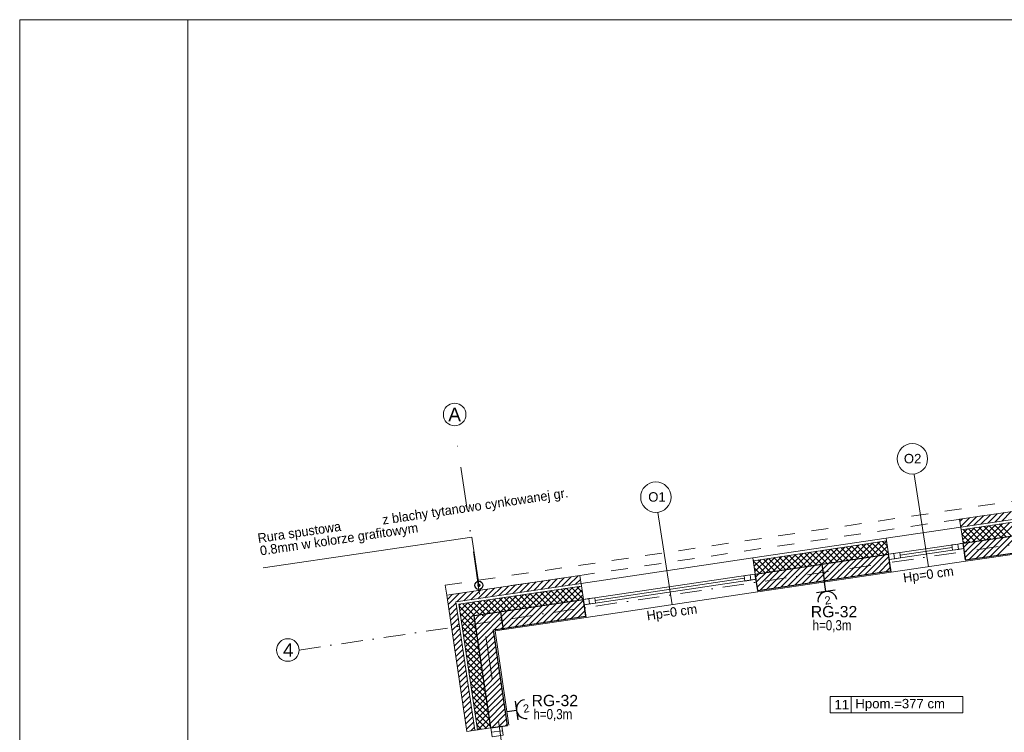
# Model space of a CAD drawing. Header units: metres. Extents: x 10441 to 19716, y -6570 to 1447.
# Tile 22 of 57: x 13876 to 15338, y -3529 to -2470. Entities that reach past the tile are written whole.
import ezdxf
from ezdxf.enums import TextEntityAlignment as Align

# ---------------------------------------------------------------- set-up
doc = ezdxf.new("R2010")
doc.units = ezdxf.units.M
doc.header["$MEASUREMENT"] = 0
for name, pattern in [('8', [0.5, 0.25, -0.25]), ('CONTINOUS', [0]), ('DASHDOT', [25.4, 12.7, -6.35, 0, -6.35])]:
    doc.linetypes.add(name, pattern=pattern)
doc.layers.get('0').update_dxf_attribs({"color": 8})
for name, color, linetype, lineweight in [('#elektryczne', 8, 'Continuous', 20), ('A_DRZWI', 8, 'Continuous', 5), ('A_HACZE', 8, 'Continuous', 5), ('A_OPISY', 8, 'Continuous', 18), ('A_OSIE', 8, 'Continuous', 13), ('A_OZACZENIE DRZWI', 8, 'Continuous', 13), ('A_OZNACZENIA OKIEN', 8, 'Continuous', 13), ('A_PROJEKTOWANE ŚCIANY MUROWANE NOŚNE', 8, 'Continuous', 30), ('A_RS', 8, 'Continuous', 25), ('A_STAL CIENKIE', 8, 'Continuous', 0), ('A_STOLARKA', 8, 'Continuous', 5), ('A_TABELKI POM.', 8, 'Continuous', 20), ('A_TYNK', 8, 'Continuous', 5), ('A_WYMIARY WEWNETRZNE', 8, 'Continuous', 18), ('EB_obwody', 8, 'Continuous', 13)]:
    doc.layers.add(name, color=color, linetype=linetype, lineweight=lineweight)
doc.layers.add('A_OZNACZENIA WARSTW', color=8, linetype='Continuous')
doc.layers.add('EB_gniazda', color=1, linetype='Continuous')
doc.styles.add('ARIAL', font='arial.ttf')
doc.styles.add('m1_romans', font='romans.shx', dxfattribs={"width": 0.8})
doc.styles.add('opisy okien', font='txt', dxfattribs={"height": 15})

# ---------------------------------------------------------------- blocks, each defined once
blk = doc.blocks.new('_Dot')
at = {"color": 0, "linetype": 'ByBlock', "lineweight": -2}
blk.add_line((-0.5, 0), (-1, 0), dxfattribs=at)
at = {"color": 0, "linetype": 'ByBlock', "const_width": 0.5}
blk.add_lwpolyline([(-0.25, 0, 1), (0.25, 0, 1)], format="xyb", close=True, dxfattribs=at)
blk = doc.blocks.new('podkład')
at = {"layer": 'A_DRZWI', "color": 8, "ltscale": 2}
blk.add_line((10394.4, -1283.9), (10410.7, -1281.5), dxfattribs=at)
blk.add_lwpolyline([(10411.7, -1288.1), (10409.7, -1274.8), (10393.4, -1277.2), (10395.4, -1290.5)], close=True, dxfattribs=at)
at = {"layer": 'A_HACZE', "color": 8, "linetype": 'Continuous'}
for p, q in [((11114.5, -963.8), (11100.3, -978)), ((11124.9, -962.2), (11110.7, -976.5)), ((11135.3, -960.7), (11121, -974.9)), ((11145.6, -959.2), (11131.4, -973.4)), ((11156, -957.6), (11141.8, -971.9)), ((11166.4, -956.1), (11152.2, -970.3)), ((11093.8, -966.8), (11090, -970.6)), ((11104.1, -965.3), (11091.2, -978.3)), ((11122.2, -978.8), (11098.4, -1002.6)), ((11132.5, -977.3), (11108.8, -1001)), ((11135.8, -997), (11118.2, -979.4)), ((11142.9, -975.7), (11119.2, -999.5)), ((11143.5, -995.9), (11125.9, -978.3)), ((11153.3, -974.2), (11129.5, -997.9)), ((11151.2, -994.7), (11133.6, -977.1)), ((11163.7, -972.7), (11139.9, -996.4)), ((11158.9, -993.6), (11141.3, -976)), ((11166.6, -992.5), (11149, -974.8)), ((11174, -971.1), (11150.3, -994.9)), ((11105, -1001.6), (11092.8, -989.4)), ((11101.4, -981.9), (11093, -990.3)), ((11111.8, -980.4), (11094.1, -998)), ((11112.7, -1000.4), (11095.1, -982.8)), ((11120.4, -999.3), (11102.8, -981.7)), ((11128.1, -998.2), (11110.5, -980.5)), ((11154.8, -994.2), (11125, -1024)), ((11165.2, -992.7), (11135.4, -1022.5)), ((11175.6, -991.1), (11145.7, -1021)), ((10919.2, -1008.9), (10895.4, -1032.6)), ((10929.5, -1007.3), (10905.8, -1031.1)), ((10939.9, -1005.8), (10916.2, -1029.5)), ((10938.9, -1026.2), (10921.3, -1008.5)), ((10950.3, -1004.3), (10926.6, -1028)), ((10946.6, -1025), (10929, -1007.4)), ((10954.3, -1023.9), (10936.7, -1006.3)), ((10960.7, -1002.7), (10936.9, -1026.5)), ((10962, -1022.7), (10944.4, -1005.1)), ((10971, -1001.2), (10947.3, -1024.9)), ((10969.7, -1021.6), (10952.1, -1004)), ((10981.1, -999.9), (10957.7, -1023.4)), ((10977.4, -1020.5), (10959.8, -1002.8)), ((10983.8, -1018), (10967.5, -1001.7)), ((10982.3, -1007.6), (10968.1, -1021.8)), ((10982.3, -1007.6), (10975.2, -1000.6)), ((11097.3, -1002.7), (11094.4, -999.8)), ((11102.9, -1001.9), (11095.7, -1009.1)), ((11113.3, -1000.3), (11096.9, -1016.8)), ((11123.7, -998.8), (11098, -1024.5)), ((11134.1, -997.3), (11104.4, -1027)), ((11144.4, -995.7), (11114.7, -1025.5)), ((10825.8, -1022.7), (10802.1, -1046.4)), ((10836.2, -1021.1), (10812.4, -1044.9)), ((10838.8, -1041), (10821.2, -1023.4)), ((10846.6, -1019.6), (10822.8, -1043.3)), ((10846.5, -1039.8), (10828.9, -1022.2)), ((10856.9, -1018.1), (10833.2, -1041.8)), ((10854.2, -1038.7), (10836.6, -1021.1)), ((10867.3, -1016.5), (10843.6, -1040.3)), ((10861.9, -1037.6), (10844.3, -1019.9)), ((10869.6, -1036.4), (10852, -1018.8)), ((10877.7, -1015), (10853.9, -1038.7)), ((10877.3, -1035.3), (10859.7, -1017.7)), ((10888, -1013.5), (10864.3, -1037.2)), ((10885, -1034.1), (10867.4, -1016.5)), ((10898.4, -1011.9), (10874.7, -1035.7)), ((10892.7, -1033), (10875.1, -1015.4)), ((10900.4, -1031.9), (10882.8, -1014.2)), ((10908.8, -1010.4), (10885.1, -1034.1)), ((10908.1, -1030.7), (10890.5, -1013.1)), ((10915.8, -1029.6), (10898.2, -1012)), ((10923.5, -1028.4), (10905.9, -1010.8)), ((10931.2, -1027.3), (10913.6, -1009.7)), ((10957.7, -1023.4), (10928, -1053)), ((10968.1, -1021.8), (10938.4, -1051.5)), ((10978.4, -1020.3), (10948.8, -1050)), ((10984.6, -1023), (10959.1, -1048.4)), ((10983.4, -1015.3), (10978.4, -1020.3)), ((10784.3, -1028.8), (10783.4, -1029.7)), ((10800.3, -1046.7), (10783.4, -1029.7)), ((10794.7, -1027.3), (10784.5, -1037.4)), ((10805.1, -1025.8), (10785.7, -1045.1)), ((10808, -1045.5), (10790.4, -1027.9)), ((10815.4, -1024.2), (10791.7, -1047.9)), ((10815.7, -1044.4), (10798.1, -1026.8)), ((10823.4, -1043.3), (10805.8, -1025.6)), ((10831.1, -1042.1), (10813.5, -1024.5)), ((10864.3, -1037.2), (10834.7, -1066.9)), ((10874.7, -1035.7), (10845, -1065.3)), ((10885.1, -1034.1), (10855.4, -1063.8)), ((10895.4, -1032.6), (10865.8, -1062.3)), ((10905.8, -1031.1), (10876.2, -1060.7)), ((10916.2, -1029.5), (10886.5, -1059.2)), ((10926.6, -1028), (10896.9, -1057.7)), ((10936.9, -1026.5), (10907.3, -1056.1)), ((10947.3, -1024.9), (10917.6, -1054.6)), ((10985.7, -1030.7), (10969.5, -1046.9)), ((10512.8, -1052.8), (10498.6, -1067.1)), ((10523.2, -1051.3), (10508.9, -1065.5)), ((10792.7, -1047.8), (10784.9, -1040.1)), ((10791.7, -1047.9), (10786.8, -1052.8)), ((10802.1, -1046.4), (10787.9, -1060.5)), ((10812.4, -1044.9), (10789.1, -1068.2)), ((10822.8, -1043.3), (10793.2, -1073)), ((10833.2, -1041.8), (10803.5, -1071.5)), ((10843.6, -1040.3), (10813.9, -1069.9)), ((10853.9, -1038.7), (10824.3, -1068.4)), ((10986.8, -1038.4), (10979.9, -1045.4)), ((10419.4, -1066.7), (10405.2, -1080.9)), ((10429.8, -1065.1), (10415.6, -1079.4)), ((10440.2, -1063.6), (10425.9, -1077.8)), ((10450.6, -1062.1), (10436.3, -1076.3)), ((10460.9, -1060.5), (10446.7, -1074.8)), ((10471.3, -1059), (10457.1, -1073.2)), ((10481.7, -1057.4), (10467.4, -1071.7)), ((10492.1, -1055.9), (10477.8, -1070.1)), ((10502.4, -1054.4), (10488.2, -1068.6)), ((10524.9, -1067.2), (10501.2, -1090.9)), ((10526.6, -1056.8), (10519.3, -1064)), ((10336.4, -1078.9), (10328.8, -1086.6)), ((10346.8, -1077.4), (10329.9, -1094.3)), ((10357.2, -1075.9), (10342.9, -1090.1)), ((10367.6, -1074.3), (10353.3, -1088.6)), ((10377.9, -1072.8), (10363.7, -1087)), ((10388.3, -1071.3), (10374.1, -1085.5)), ((10398.7, -1069.7), (10384.4, -1084)), ((10409.1, -1068.2), (10394.8, -1082.4)), ((10431.6, -1081), (10407.8, -1104.8)), ((10441.9, -1079.5), (10418.2, -1103.2)), ((10452.3, -1078), (10428.6, -1101.7)), ((10446.2, -1099.1), (10428.6, -1081.5)), ((10453.9, -1098), (10436.3, -1080.3)), ((10462.7, -1076.4), (10439, -1100.2)), ((10461.6, -1096.8), (10444, -1079.2)), ((10473.1, -1074.9), (10449.3, -1098.6)), ((10469.3, -1095.7), (10451.7, -1078.1)), ((10477, -1094.5), (10459.4, -1076.9)), ((10483.4, -1073.4), (10459.7, -1097.1)), ((10484.7, -1093.4), (10467.1, -1075.8)), ((10493.8, -1071.8), (10470.1, -1095.6)), ((10492.4, -1092.3), (10474.8, -1074.6)), ((10504.2, -1070.3), (10480.5, -1094)), ((10500.1, -1091.1), (10482.5, -1073.5)), ((10507.8, -1090), (10490.2, -1072.4)), ((10514.6, -1068.7), (10490.8, -1092.5)), ((10515.5, -1088.8), (10497.9, -1071.2)), ((10523.2, -1087.7), (10505.6, -1070.1)), ((10528.8, -1072.2), (10511.6, -1089.4)), ((10530.9, -1086.6), (10513.3, -1068.9)), ((10529.5, -1076.3), (10521, -1067.8)), ((10530, -1079.9), (10522, -1087.9)), ((10341.6, -1091.4), (10331.1, -1102)), ((10348.6, -1093.3), (10346.3, -1095.6)), ((10370.2, -1120.3), (10346.4, -1096.6)), ((10359, -1091.8), (10347.4, -1103.3)), ((10369.3, -1090.2), (10348.6, -1111)), ((10379.7, -1088.7), (10349.7, -1118.7)), ((10390.1, -1087.2), (10350.9, -1126.4)), ((10369.2, -1110.5), (10351.6, -1092.9)), ((10376.9, -1109.3), (10359.3, -1091.7)), ((10384.6, -1108.2), (10367, -1090.6)), ((10392.3, -1107.1), (10374.7, -1089.5)), ((10400.5, -1085.6), (10376.7, -1109.4)), ((10400, -1105.9), (10382.4, -1088.3)), ((10410.8, -1084.1), (10387.1, -1107.8)), ((10407.7, -1104.8), (10390.1, -1087.2)), ((10421.2, -1082.6), (10397.5, -1106.3)), ((10415.4, -1103.6), (10397.8, -1086)), ((10423.1, -1102.5), (10405.5, -1084.9)), ((10430.8, -1101.4), (10413.2, -1083.8)), ((10438.5, -1100.2), (10420.9, -1082.6)), ((10470.1, -1095.6), (10440.4, -1125.2)), ((10480.5, -1094), (10450.8, -1123.7)), ((10490.8, -1092.5), (10461.2, -1122.1)), ((10501.2, -1090.9), (10471.5, -1120.6)), ((10511.6, -1089.4), (10481.9, -1119.1)), ((10522, -1087.9), (10492.3, -1117.5)), ((10531.1, -1087.6), (10502.7, -1116)), ((10532.3, -1095.3), (10513, -1114.5)), ((10342.8, -1099.1), (10332.2, -1109.7)), ((10343.9, -1106.8), (10333.4, -1117.4)), ((10371.7, -1130.7), (10348, -1106.9)), ((10376.7, -1109.4), (10367.5, -1118.6)), ((10387.1, -1107.8), (10368.6, -1126.3)), ((10397.5, -1106.3), (10369.8, -1134)), ((10407.8, -1104.8), (10370.9, -1141.7)), ((10418.2, -1103.2), (10372.1, -1149.4)), ((10428.6, -1101.7), (10398.9, -1131.4)), ((10439, -1100.2), (10409.3, -1129.8)), ((10449.3, -1098.6), (10419.7, -1128.3)), ((10459.7, -1097.1), (10430.1, -1126.8)), ((10533.4, -1102.9), (10523.4, -1112.9)), ((10534.5, -1110.6), (10533.8, -1111.4)), ((10345.1, -1114.5), (10334.5, -1125.1)), ((10346.2, -1122.2), (10335.6, -1132.8)), ((10373.2, -1141.1), (10349.5, -1117.3)), ((10369.6, -1116.5), (10352, -1134.1)), ((10370.7, -1124.2), (10353.1, -1141.8)), ((10347.3, -1129.9), (10336.8, -1140.5)), ((10348.5, -1137.6), (10337.9, -1148.2)), ((10374.8, -1151.4), (10351, -1127.7)), ((10376.3, -1161.8), (10352.6, -1138.1)), ((10371.9, -1131.9), (10354.3, -1149.5)), ((10373, -1139.6), (10355.4, -1157.2)), ((10397.3, -1133), (10373.2, -1157.1)), ((10398.5, -1140.7), (10374.3, -1164.8)), ((10349.6, -1145.3), (10339.1, -1155.9)), ((10350.8, -1153), (10340.2, -1163.6)), ((10377.8, -1172.2), (10354.1, -1148.4)), ((10374.2, -1147.3), (10356.6, -1164.9)), ((10375.3, -1155), (10357.7, -1172.6)), ((10399.6, -1148.4), (10375.5, -1172.5)), ((10351.9, -1160.7), (10341.3, -1171.3)), ((10353, -1168.4), (10342.5, -1179)), ((10379.4, -1182.5), (10355.7, -1158.8)), ((10380.9, -1192.9), (10357.2, -1169.2)), ((10376.4, -1162.7), (10358.8, -1180.3)), ((10400.7, -1156.1), (10376.6, -1180.2)), ((10401.9, -1163.8), (10377.8, -1187.9)), ((10354.2, -1176.1), (10343.6, -1186.7)), ((10355.3, -1183.8), (10344.8, -1194.4)), ((10382.5, -1203.3), (10358.7, -1179.6)), ((10377.6, -1170.4), (10360, -1188)), ((10378.7, -1178.1), (10361.1, -1195.7)), ((10403, -1171.5), (10378.9, -1195.6)), ((10404.2, -1179.2), (10380, -1203.3)), ((10356.5, -1191.5), (10345.9, -1202.1)), ((10357.6, -1199.2), (10347, -1209.8)), ((10384, -1213.7), (10360.3, -1189.9)), ((10379.9, -1185.8), (10362.2, -1203.4)), ((10381, -1193.5), (10363.4, -1211.1)), ((10405.3, -1186.9), (10381.2, -1211)), ((10406.4, -1194.6), (10382.3, -1218.7)), ((10358.7, -1206.9), (10348.2, -1217.5)), ((10385.5, -1224), (10361.8, -1200.3)), ((10387.1, -1234.4), (10363.3, -1210.7)), ((10382.1, -1201.2), (10364.5, -1218.8)), ((10383.3, -1208.9), (10365.7, -1226.5)), ((10407.6, -1202.3), (10383.5, -1226.4)), ((10408.7, -1210), (10384.6, -1234.1)), ((10359.9, -1214.6), (10349.3, -1225.2)), ((10361, -1222.3), (10350.5, -1232.9)), ((10388.6, -1244.8), (10364.9, -1221.1)), ((10384.4, -1216.6), (10366.8, -1234.2)), ((10385.6, -1224.3), (10367.9, -1241.9)), ((10409.9, -1217.7), (10385.7, -1241.8)), ((10411, -1225.4), (10386.9, -1249.5)), ((10362.2, -1230), (10351.6, -1240.6)), ((10363.3, -1237.7), (10352.7, -1248.3)), ((10390.1, -1255.2), (10366.4, -1231.4)), ((10391.7, -1265.5), (10367.9, -1241.8)), ((10386.7, -1232), (10369.1, -1249.6)), ((10387.8, -1239.7), (10370.2, -1257.3)), ((10412.1, -1233.1), (10388, -1257.2)), ((10413.3, -1240.8), (10389.2, -1264.9)), ((10364.4, -1245.4), (10353.9, -1256)), ((10365.6, -1253.1), (10355, -1263.7)), ((10393.2, -1275.9), (10369.5, -1252.2)), ((10389, -1247.4), (10371.4, -1265)), ((10390.1, -1255.1), (10372.5, -1272.7)), ((10414.4, -1248.5), (10390.3, -1272.6)), ((10415.6, -1256.2), (10394.7, -1277.1)), ((10366.7, -1260.8), (10356.2, -1271.4)), ((10367.9, -1268.5), (10357.3, -1279.1)), ((10386.7, -1278.2), (10371, -1262.6)), ((10391.3, -1262.8), (10373.9, -1280.1)), ((10392.4, -1270.5), (10384.3, -1278.6)), ((10416.7, -1263.9), (10405, -1275.5)), ((10417.8, -1271.6), (10415.4, -1274)), ((10369, -1276.2), (10363.5, -1281.7)), ((10379, -1279.4), (10372.5, -1272.9))]:
    blk.add_line(p, q, dxfattribs=at)
at = {"layer": 'A_OPISY', "color": 8, "linetype": 'CONTINOUS', "ltscale": 0.1}
blk.add_lwpolyline([(10374.9, -1060.6), (10365, -993.9), (10055, -1039.8)], dxfattribs=at)
at = {"layer": 'A_OSIE', "color": 8, "linetype": 'DASHDOT', "ltscale": 2.5}
blk.add_line((10108.7, -1161.7), (13256.8, -695.7), dxfattribs=at)
at = {"layer": 'A_OSIE', "color": 8, "linetype": 'DASHDOT', "ltscale": 5}
blk.add_line((10563.1, -2336), (10339.6, -828.6), dxfattribs=at)
at = {"layer": 'A_OSIE', "color": 8, "linetype": 'Continuous', "ltscale": 5}
for centre in [(10339.6, -811.8), (10091.9, -1161.7)]:
    blk.add_circle(centre, 16.8, dxfattribs=at)
at = {"layer": 'A_OZNACZENIA OKIEN', "color": 8}
for p, q in [((11022, -901.1), (11043.4, -1038)), ((10641.2, -957.5), (10662.5, -1094.4))]:
    blk.add_line(p, q, dxfattribs=at)
at = {"layer": 'A_OZNACZENIA WARSTW', "color": 8, "linetype": 'Continuous'}
for p, q in [((10885.1, -1034.1), (10889.1, -1060.8)), ((10407.6, -1104.8), (10411.6, -1131.5))]:
    blk.add_line(p, q, dxfattribs=at)
at = {"layer": 'A_PROJEKTOWANE ŚCIANY MUROWANE NOŚNE', "color": 8}
for p, q in [((11094.8, -1003.1), (12186.6, -841.5)), ((11098.5, -1027.8), (11363.8, -989.3)), ((11098.5, -1027.8), (11094.8, -1003.1)), ((10786.2, -1048.8), (10984, -1019.5)), ((10987.7, -1044.2), (10984, -1019.5)), ((10789.9, -1073.5), (10786.2, -1048.8)), ((10789.9, -1073.5), (10987.7, -1044.2)), ((10368.7, -1110.6), (10531, -1086.5)), ((10534.6, -1111.3), (10531, -1086.5)), ((10393.4, -1277.2), (10368.7, -1110.6)), ((10397.1, -1131.6), (10534.6, -1111.3)), ((10418.1, -1273.6), (10397.1, -1131.6)), ((10393.4, -1277.2), (10418.1, -1273.6))]:
    blk.add_line(p, q, dxfattribs=at)
at = {"layer": 'A_RS', "color": 8, "lineweight": 25}
blk.add_circle((10375.6, -1065.6), 6, dxfattribs=at)
at = {"layer": 'A_STAL CIENKIE', "color": 8, "linetype": '8', "ltscale": 100}
for p, q in [((10325.7, -1065.4), (13908.4, -535.1)), ((13910.6, -549.9), (10327.9, -1080.2)), ((10327.9, -1080.2), (10325.7, -1065.4))]:
    blk.add_line(p, q, dxfattribs=at)
at = {"layer": 'A_STOLARKA', "color": 8}
for p, q in [((11091.3, -979.3), (10980.5, -995.7)), ((11098.8, -1029.8), (11091.3, -979.3)), ((10980.5, -995.7), (10988, -1046.2)), ((11086.9, -1004.3), (10984, -1019.5)), ((11086.9, -1004.3), (11078, -1005.6)), ((11078, -1005.6), (11079.2, -1013.5)), ((11094.8, -1003.1), (11086.9, -1004.3)), ((11086.9, -1004.3), (11088.1, -1012.2)), ((11088.1, -1012.2), (11086.9, -1004.3)), ((11094.8, -1003.1), (11090.9, -1003.7)), ((11096, -1011), (11094.8, -1003.1)), ((10992, -1018.3), (10984, -1019.5)), ((10992, -1018.3), (10984, -1019.5)), ((10984, -1019.5), (10985.2, -1027.4)), ((10984, -1019.5), (10985.2, -1027.4)), ((11096, -1011), (10985.2, -1027.4)), ((11000.9, -1017), (10992, -1018.3)), ((10993.1, -1026.2), (10992, -1018.3)), ((10992, -1018.3), (10993.1, -1026.2)), ((10993.1, -1026.2), (10992, -1018.3)), ((11002, -1024.9), (11000.9, -1017)), ((11078.6, -1009.5), (11001.4, -1021)), ((11079.2, -1013.5), (11088.1, -1012.2)), ((11088.1, -1012.2), (11096, -1011)), ((10782.7, -1025), (10527.5, -1062.8)), ((10790.1, -1075.5), (10782.7, -1025)), ((10985.2, -1027.4), (10993.1, -1026.2)), ((10985.2, -1027.4), (10993.1, -1026.2)), ((10988, -1046.2), (11098.8, -1029.8)), ((10993.1, -1026.2), (11002, -1024.9)), ((10778.3, -1049.9), (10531, -1086.5)), ((10778.3, -1049.9), (10769.4, -1051.3)), ((10769.4, -1051.3), (10770.5, -1059.2)), ((10786.2, -1048.8), (10778.3, -1049.9)), ((10778.3, -1049.9), (10779.5, -1057.8)), ((10779.5, -1057.8), (10778.3, -1049.9)), ((10786.2, -1048.8), (10782.2, -1049.3)), ((10787.4, -1056.7), (10786.2, -1048.8)), ((10527.5, -1062.8), (10534.9, -1113.3)), ((10787.4, -1056.7), (10532.1, -1094.5)), ((10770, -1055.2), (10548.4, -1088)), ((10770.5, -1059.2), (10779.5, -1057.8)), ((10779.5, -1057.8), (10787.4, -1056.7)), ((10534.9, -1113.3), (10790.1, -1075.5)), ((10538.9, -1085.4), (10531, -1086.5)), ((10538.9, -1085.4), (10531, -1086.5)), ((10531, -1086.5), (10532.1, -1094.5)), ((10531, -1086.5), (10532.1, -1094.5)), ((10532.1, -1094.5), (10540.1, -1093.3)), ((10532.1, -1094.5), (10540.1, -1093.3)), ((10547.8, -1084.1), (10538.9, -1085.4)), ((10540.1, -1093.3), (10538.9, -1085.4)), ((10538.9, -1085.4), (10540.1, -1093.3)), ((10540.1, -1093.3), (10538.9, -1085.4)), ((10540.1, -1093.3), (10549, -1092)), ((10549, -1092), (10547.8, -1084.1))]:
    blk.add_line(p, q, dxfattribs=at)
at = {"layer": 'A_TYNK', "color": 8, "linetype": 'Continuous'}
for p, q in [((11089.6, -967.5), (12181.4, -805.9)), ((11091.3, -979.3), (12183.1, -817.7)), ((11091.9, -983.3), (12183.7, -821.7)), ((11091.9, -983.3), (11089.6, -967.5)), ((11098.8, -1029.8), (11361.8, -991.6)), ((10782.7, -1025), (10980.5, -995.7)), ((10783.3, -1029), (10981.1, -999.7)), ((10984, -1019.5), (10980.5, -995.7)), ((10786.2, -1048.8), (10782.7, -1025)), ((10327.9, -1080.2), (10525.7, -1050.9)), ((10528, -1066.8), (10525.7, -1050.9)), ((10790.1, -1075.5), (10988, -1046.2)), ((10341.5, -1090.3), (10527.5, -1062.8)), ((10346, -1093.7), (10528, -1066.8)), ((10357.8, -1282.5), (10327.9, -1080.2)), ((10369.7, -1280.7), (10341.5, -1090.3)), ((10373.6, -1280.2), (10346, -1093.7)), ((10373.6, -1280.2), (10346, -1093.7)), ((10399.6, -1133.3), (10534.9, -1113.3)), ((10420.3, -1273.3), (10399.6, -1133.3)), ((10393.4, -1277.2), (10357.8, -1282.5))]:
    blk.add_line(p, q, dxfattribs=at)
at = {"layer": 'A_WYMIARY WEWNETRZNE', "color": 8, "linetype": 'Continuous'}
for p, q in [((10897.6, -1255), (10897.6, -1230.7)), ((10897.6, -1230.7), (11094.6, -1230.7)), ((10928.5, -1230.7), (10928.5, -1255)), ((11094.6, -1230.7), (11094.6, -1255)), ((11094.6, -1255), (10897.6, -1255))]:
    blk.add_line(p, q, dxfattribs=at)
for centre in [(11019.5, -877.8), (10638.5, -934.6)]:
    blk.add_circle(centre, 22.6, dxfattribs=at)
at = {"layer": 'A_OPISY', "color": 8, "linetype": 'CONTINOUS', "ltscale": 0.1, "xscale": 5, "yscale": 5, "zscale": 5, "rotation": 278.4195297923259}
blk.add_blockref('_Dot', (10375.6, -1065.6), dxfattribs=at)
at = {"layer": 'A_OPISY', "color": 8, "linetype": 'Continuous', "lineweight": 18, "style": 'opisy okien'}
for s, p in [(' z blachy tytanowo cynkowanej gr.', (10228, -976.2)), ('Rura spustowa ', (10048.1, -1002.8)), ('0.8mm w kolorze grafitowym', (10051.5, -1021.3))]:
    blk.add_text(s, height=14, rotation=8.4195, dxfattribs=at).set_placement(p)
at = {"layer": 'A_OSIE', "color": 8, "linetype": 'Continuous', "lineweight": 18, "style": 'ARIAL'}
for s, p in [('A', (10330.2, -821.8)), ('4', (10084.6, -1171.7))]:
    blk.add_text(s, height=20, dxfattribs=at).set_placement(p)
at = {"layer": 'A_OZACZENIE DRZWI', "color": 8, "ltscale": 0.1, "style": 'm1_romans', "width": 0.8}
for rotation, p in [(98.4861, (12735.1, -773.1)), (360, (12573.8, -1012.7)), (90, (11565.3, -1150.1)), (90, (11872.3, -1150.1)), (90, (12230, -1245.6)), (90, (12385.9, -1249.4)), (90, (11565.3, -1370.9)), (90, (11872.3, -1370.9)), (90, (12230, -1370.9)), (90, (12389.3, -1370.9)), (90, (11748.8, -1556.1)), (90, (11986.6, -1556.1)), (90, (12389.3, -1556.1)), (360, (12235.1, -1664.2)), (360, (12235.1, -1880.2)), (90, (11745.8, -2001.9))]:
    blk.add_attdef('SZEROKOSC', text='', height=10, rotation=rotation, dxfattribs=at).set_placement(p, align=Align.BOTTOM_CENTER)
for rotation, p in [(98.4861, (12738.6, -773.5)), (360, (12573, -1016.1)), (90, (11568.7, -1151)), (90, (11875.7, -1151)), (90, (12233.4, -1246.5)), (90, (12389.3, -1250.3)), (90, (11568.7, -1371.7)), (90, (11875.7, -1371.7)), (90, (12233.4, -1371.7)), (90, (12392.7, -1371.7)), (90, (11752.2, -1557)), (90, (11990, -1557)), (90, (12392.7, -1557)), (360, (12234.2, -1667.6)), (360, (12234.2, -1883.6)), (90, (11749.2, -2002.8))]:
    blk.add_attdef('WYSOKOSC', text='', height=10, rotation=rotation, dxfattribs=at).set_placement(p, align=Align.TOP_CENTER)
at = {"layer": 'A_OZNACZENIA OKIEN', "color": 8, "linetype": 'Continuous', "lineweight": 18, "style": 'ARIAL'}
for s, p in [('O2', (11006.8, -884.4)), ('O1', (10627.1, -941.3)), ('Hpom.=377 cm', (10934.8, -1248.3))]:
    blk.add_text(s, height=14, dxfattribs=at).set_placement(p)
at = {"layer": 'A_OZNACZENIA OKIEN', "color": 8, "linetype": 'Continuous', "lineweight": 18, "style": 'opisy okien'}
for p in [(11006.8, -1061.4), (10625.9, -1117.7)]:
    blk.add_text('Hp=0 cm', height=14, rotation=8, dxfattribs=at).set_placement(p)
at = {"layer": 'A_OZNACZENIA OKIEN', "color": 8, "ltscale": 0.1, "style": 'm1_romans', "width": 0.8}
for rotation, p in [(278.8676, (13373.7, -593)), (278.8676, (12983.9, -650.7)), (278.8676, (12445.7, -730.4)), (278.8676, (12224.1, -763.2)), (0, (14017.5, -900)), (278.8676, (11021.5, -941.2)), (278.8676, (10640.7, -997.6)), (0, (14017.5, -1574.7)), (90, (10819.6, -2080.7)), (90, (11204.6, -2080.7)), (90, (11970.6, -2080.7)), (90, (13175.8, -2080.7)), (90, (13539.8, -2080.7))]:
    blk.add_attdef('SZEROKOSC', text='', height=10, rotation=rotation, dxfattribs=at).set_placement(p, align=Align.BOTTOM_CENTER)
for rotation, p in [(278.8676, (13403.3, -587.6)), (278.8676, (13013.4, -645.3)), (278.8676, (12475.3, -724.9)), (278.8676, (12253.7, -757.7)), (0, (14011.1, -903.4)), (278.8676, (11051.1, -935.7)), (278.8676, (10670.3, -992.1)), (0, (14011.1, -1578.1)), (90, (10823, -2081.6)), (90, (11208, -2081.6)), (90, (11974, -2081.6)), (90, (13179.2, -2081.6)), (90, (13543.2, -2081.6))]:
    blk.add_attdef('WYSOKOSC', text='', height=10, rotation=rotation, dxfattribs=at).set_placement(p, align=Align.TOP_CENTER)
at = {"layer": 'A_TABELKI POM.', "color": 8, "linetype": 'Continuous', "lineweight": 18, "style": 'ARIAL'}
blk.add_text('11', height=14, dxfattribs=at).set_placement((10903.8, -1249.7))
blk = doc.blocks.new('*U202')
at = {"layer": 'EB_gniazda', "lineweight": 30}
for p, q in [((-89923641.3, -54758981.5), (-89923641.3, -54759009.6)), ((-89923641.3, -54758995.6), (-89923655.5, -54758995.6))]:
    blk.add_line(p, q, dxfattribs=at)
blk.add_arc((-89923627.3, -54758995.6), 14, 90, 270, dxfattribs=at)
at = {"layer": 'EB_gniazda', "linetype": 'Continuous', "insert": (-89923631.3, -54758988.8), "char_height": 12, "attachment_point": 1, "style": 'ARIAL'}
blk.add_mtext_dynamic_manual_height_columns('{\\C0;2}', width=397.331, gutter_width=1, heights=[0], dxfattribs=at)
blk = doc.blocks.new('*U191')
at = {"layer": 'EB_gniazda', "lineweight": 30}
for p, q in [((-89923627.3, -54758981.6), (-89923627.3, -54758967.3)), ((-89923613.3, -54758981.6), (-89923641.3, -54758981.6))]:
    blk.add_line(p, q, dxfattribs=at)
blk.add_arc((-89923627.3, -54758995.6), 14, 360, 180, dxfattribs=at)
at = {"layer": 'EB_gniazda', "linetype": 'Continuous', "insert": (-89923631.3, -54758988.8), "char_height": 12, "attachment_point": 1, "style": 'ARIAL'}
blk.add_mtext_dynamic_manual_height_columns('{\\C0;2}', width=397.331, gutter_width=1, heights=[0], dxfattribs=at)

msp = doc.modelspace()

# ---------------------------------------------------------------- linework, layer by layer
at = {"layer": '#elektryczne', "color": 0, "linetype": 'Continuous', "lineweight": 18}
msp.add_lwpolyline([(13875.9, -6570.3), (13875.9, -2470.3), (19715.9, -2470.3), (19715.9, -6570.3)], close=True, dxfattribs=at)
msp.add_lwpolyline([(14125.9, -6570.3), (14125.9, -2470.3)], dxfattribs=at)

# ---------------------------------------------------------------- block references
at = {"layer": '#elektryczne', "color": 8, "linetype": 'Continuous', "lineweight": 18}
msp.add_blockref('podkład', (4182.4, -2244.8), dxfattribs=at)
at = {"layer": 'EB_gniazda', "color": 0, "linetype": 'Continuous', "lineweight": 30, "rotation": 8.419557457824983}
for name, p in [('*U191', (80951692.5, 67332172.6)), ('*U202', (80951244.6, 67332012))]:
    msp.add_blockref(name, p, dxfattribs=at)

# ---------------------------------------------------------------- texts
at = {"layer": 'A_OPISY', "color": 0, "lineweight": 13, "char_height": 15, "width": 229.937, "attachment_point": 5, "style": 'opisy okien'}
for insert in [(15168.6, -3371.1), (14753.9, -3503.1)]:
    msp.add_mtext('\\pxql;{\\fArial Narrow|b0|i0|c238|p39;h=0,3m}', dxfattribs=dict(at, insert=insert))
at = {"layer": 'EB_obwody', "color": 5, "style": 'ARIAL'}
for p in [(15050.9, -3357.9), (14636.2, -3489.9)]:
    msp.add_text('RG-32', height=16.8, rotation=0, dxfattribs=at).set_placement(p)

doc.saveas('drawing.dxf')
